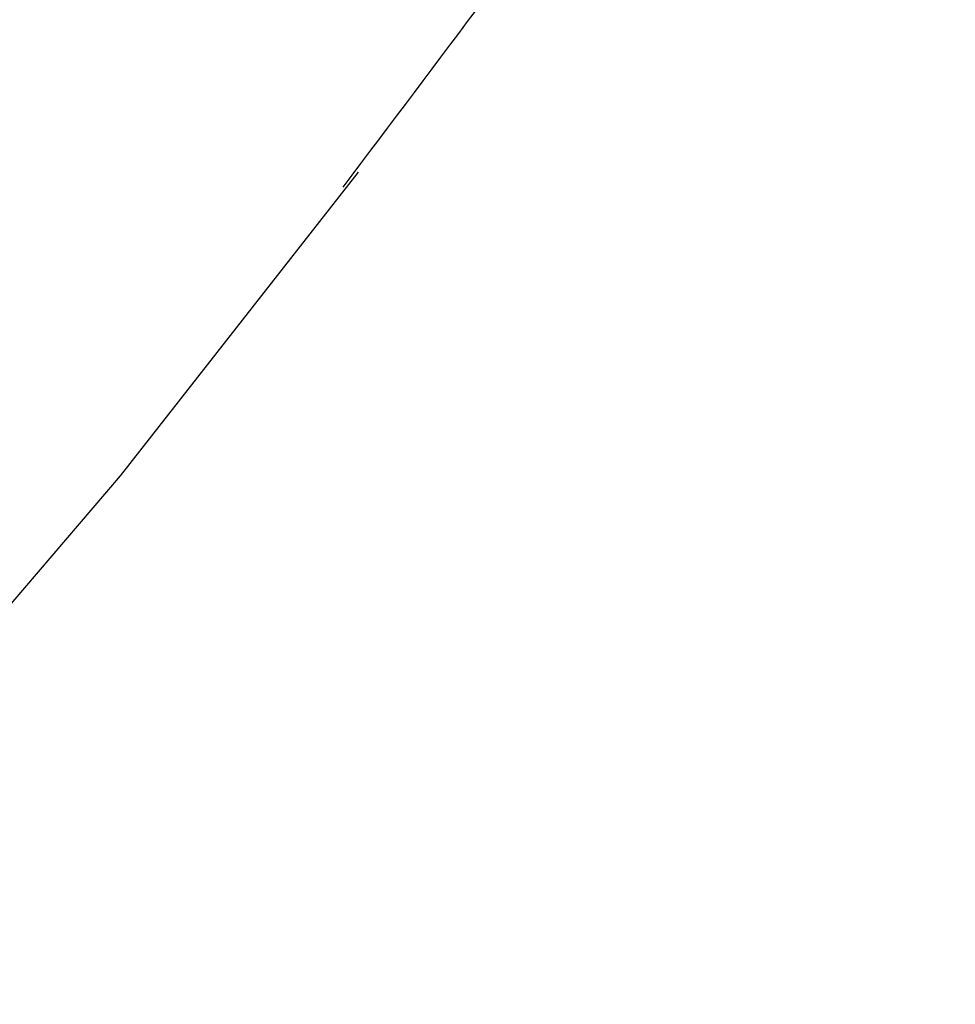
# Paper-space layout '_Trimétrica' of a CAD drawing. Header units: millimetres. Extents: x -779 to 439, y -976 to 228.
# Tile 125 of 186: x -183 to -174, y -673 to -664. Entities that reach past the tile are written whole.
import ezdxf

# ---------------------------------------------------------------- set-up
doc = ezdxf.new("R2010")
doc.units = ezdxf.units.MM

psp = doc.layouts.new('_Trimétrica')

# ---------------------------------------------------------------- linework, layer by layer
at = {"color": 7, "linetype": 'Continuous', "lineweight": 25, "flags": 128}
psp.add_lwpolyline([(-318.7296, -711.9743), (-311.2331, -713.1624), (-303.779, -714.0415), (-296.3797, -714.61), (-289.0477, -714.867), (-281.7955, -714.812), (-274.6351, -714.4453), (-267.5788, -713.7673), (-260.6384, -712.7792), (-253.8256, -711.4827), (-247.1519, -709.8799), (-240.6286, -707.9736), (-234.2666, -705.7671), (-228.0767, -703.2639), (-222.0693, -700.4683), (-216.2545, -697.3851), (-210.6422, -694.0195), (-205.2418, -690.377), (-200.0625, -686.4639), (-195.1129, -682.2868), (-190.4013, -677.8527), (-185.9359, -673.169), (-181.724, -668.2437), (-179.4462, -665.3404)], dxfattribs=at)
at = {"color": 7, "linetype": 'Continuous', "lineweight": 25}
for points, knots in [([(-467.8293, -369.7426), (-467.1515, -369.2442), (-464.8491, -367.5511), (-460.7114, -364.9191), (-455.4319, -361.8476), (-449.9601, -359.0457), (-444.3205, -356.499), (-438.5177, -354.2159), (-432.5621, -352.1983), (-426.4624, -350.449), (-420.2279, -348.9701), (-413.868, -347.7635), (-407.392, -346.8305), (-400.8094, -346.1723), (-394.1297, -345.7897), (-387.3628, -345.6831), (-380.5185, -345.8525), (-373.6066, -346.2979), (-366.6375, -347.0186), (-359.6211, -348.0136), (-352.5681, -349.2818), (-345.4887, -350.8213), (-338.3936, -352.6302), (-331.2935, -354.706), (-324.1989, -357.0457), (-317.1208, -359.6462), (-310.0697, -362.5037), (-303.0565, -365.6142), (-296.092, -368.9731), (-289.1867, -372.5756), (-282.3514, -376.4164), (-275.5965, -380.4897), (-268.9325, -384.7896), (-262.3696, -389.3096), (-255.9179, -394.0429), (-249.5874, -398.9823), (-243.3879, -404.1204), (-237.3288, -409.4493), (-231.4197, -414.9609), (-225.6694, -420.6468), (-220.087, -426.4982), (-214.6809, -432.5062), (-209.4594, -438.6613), (-204.4306, -444.9543), (-199.602, -451.3752), (-194.981, -457.9143), (-190.5745, -464.5613), (-186.3892, -471.306), (-182.4313, -478.1379), (-178.7068, -485.0466), (-175.221, -492.0212), (-171.9791, -499.051), (-168.9857, -506.1252), (-166.2452, -513.2329), (-163.7615, -520.3631), (-161.5379, -527.505), (-159.5775, -534.6475), (-157.8829, -541.7799), (-156.4564, -548.8914), (-155.2996, -555.9713), (-154.4141, -563.0089), (-153.8006, -569.9939), (-153.46, -576.9158), (-153.3923, -583.7647), (-153.5974, -590.5306), (-154.0749, -597.2037), (-154.824, -603.7744), (-155.8435, -610.2334), (-157.1321, -616.5715), (-158.6881, -622.7798), (-160.5096, -628.8495), (-162.5943, -634.7718), (-164.9395, -640.5384), (-167.5432, -646.1403), (-170.3994, -651.5714), (-173.5146, -656.8148), (-176.568, -661.4689), (-178.689, -664.279), (-179.5978, -665.483)], [0, 0, 0, 0, 0.005644, 0.01917, 0.032683, 0.04618, 0.059659, 0.073117, 0.086555, 0.099972, 0.113369, 0.126746, 0.140104, 0.153445, 0.16677, 0.180082, 0.193381, 0.20667, 0.219949, 0.233221, 0.246486, 0.259746, 0.273002, 0.286255, 0.299505, 0.312753, 0.326001, 0.339247, 0.352493, 0.365739, 0.378985, 0.392231, 0.405478, 0.418725, 0.431972, 0.44522, 0.458468, 0.471716, 0.484965, 0.498213, 0.511461, 0.524709, 0.537957, 0.551204, 0.56445, 0.577695, 0.59094, 0.604184, 0.617426, 0.630668, 0.643908, 0.657148, 0.670387, 0.683626, 0.696865, 0.710103, 0.723342, 0.736583, 0.749825, 0.76307, 0.776318, 0.789571, 0.80283, 0.816095, 0.82937, 0.842655, 0.855951, 0.869261, 0.882587, 0.895929, 0.90929, 0.92267, 0.936072, 0.949495, 0.96294, 0.976405, 0.989891, 1, 1, 1, 1]), ([(-533.9483, -586.9124), (-533.2427, -588.2919), (-531.2097, -592.2662), (-527.6625, -598.7772), (-523.2347, -606.4098), (-518.5721, -613.9459), (-513.6849, -621.3773), (-508.578, -628.6946), (-503.2579, -635.8891), (-497.7314, -642.9519), (-492.0051, -649.8744), (-486.0861, -656.6481), (-479.9817, -663.2648), (-473.6994, -669.7164), (-467.2469, -675.9948), (-460.632, -682.0926), (-453.8628, -688.002), (-446.9476, -693.7159), (-439.8949, -699.2273), (-432.7131, -704.5292), (-425.411, -709.6151), (-417.9976, -714.4787), (-410.4818, -719.1138), (-402.8727, -723.5147), (-395.1797, -727.6758), (-387.4121, -731.5918), (-379.5795, -735.2577), (-371.6913, -738.6689), (-363.7573, -741.8207), (-355.7873, -744.7093), (-347.791, -747.3307), (-339.7784, -749.6814), (-331.7594, -751.7584), (-323.744, -753.5587), (-315.7423, -755.08), (-307.7642, -756.32), (-299.8199, -757.2771), (-291.9194, -757.9499), (-284.0729, -758.3373), (-276.2902, -758.4387), (-268.5813, -758.254), (-260.9563, -757.7834), (-253.4248, -757.0275), (-245.9967, -755.9873), (-238.6813, -754.6643), (-231.4882, -753.0604), (-224.4266, -751.1778), (-217.5053, -749.0193), (-210.7333, -746.5878), (-204.1187, -743.887), (-197.6704, -740.9199), (-191.3942, -737.6933), (-185.3057, -734.2015), (-179.8354, -730.7708), (-176.487, -728.3909), (-175.0306, -727.3558)], [0, 0, 0, 0, 0.010188, 0.029353, 0.048517, 0.06768, 0.086844, 0.106007, 0.12517, 0.144333, 0.163495, 0.182657, 0.20182, 0.220983, 0.240145, 0.259309, 0.278473, 0.297637, 0.316802, 0.335968, 0.355135, 0.374303, 0.393471, 0.412641, 0.431812, 0.450983, 0.470155, 0.489328, 0.5085, 0.527673, 0.546844, 0.566015, 0.585183, 0.604349, 0.623511, 0.642669, 0.661821, 0.680967, 0.700104, 0.719233, 0.738351, 0.757457, 0.77655, 0.795629, 0.814692, 0.833738, 0.852766, 0.871776, 0.890767, 0.909739, 0.928692, 0.947627, 0.966546, 0.985448, 1, 1, 1, 1])]:
    psp.add_open_spline(points, degree=3, knots=knots, dxfattribs=at)

doc.saveas('drawing.dxf')
